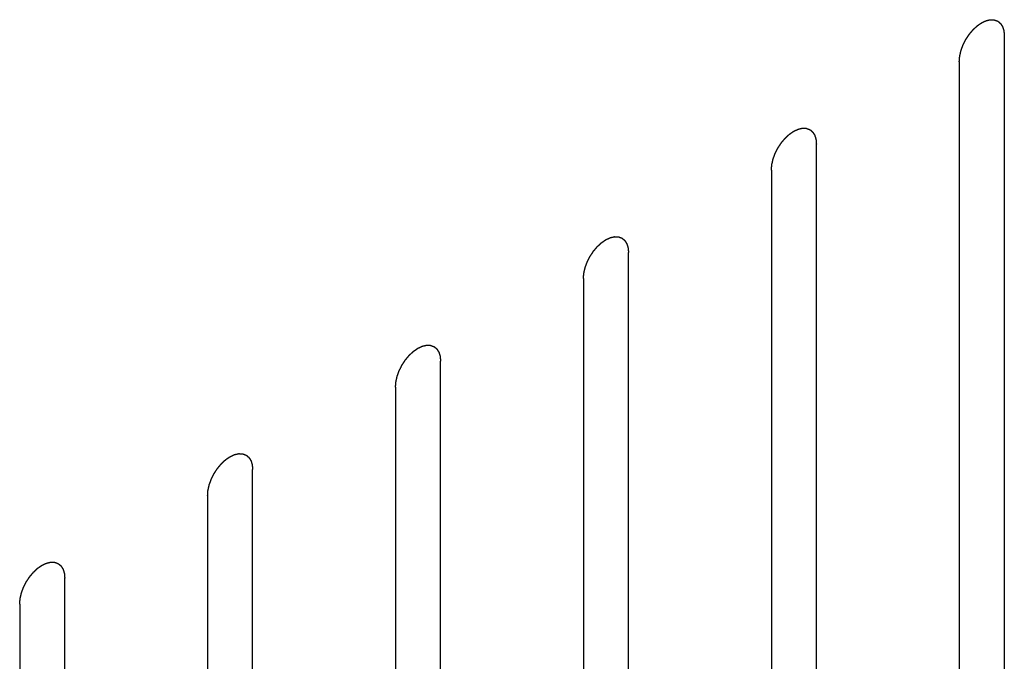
# Model space of a CAD drawing. Header units: inches. Extents: x 5 to 265, y 5 to 171.
# Tile 58 of 212: x 208.199 to 209.359, y 70.72 to 71.476. Entities that reach past the tile are written whole.
import ezdxf

# ---------------------------------------------------------------- set-up
doc = ezdxf.new("R2010")
doc.units = ezdxf.units.IN
doc.header["$LTSCALE"] = 14.96
doc.header["$MEASUREMENT"] = 0
doc.linetypes.add('HIDDEN', pattern=[0.2, 0.1, -0.1])
doc.layers.add('08_ALL_COSMETICS', color=7, linetype='CONTINUOUS')

msp = doc.modelspace()

# ---------------------------------------------------------------- linework, layer by layer
at = {"layer": '08_ALL_COSMETICS', "color": 7, "linetype": 'HIDDEN'}
for p, q in [((209.3587, 70.4974), (209.3587, 71.4568)), ((209.3056, 71.4261), (209.3056, 70.4668)), ((209.1373, 70.3696), (209.1373, 71.329)), ((209.0843, 71.2984), (209.0843, 70.339)), ((208.916, 70.2418), (208.916, 71.2012)), ((208.863, 71.1706), (208.863, 70.2112)), ((208.6947, 70.114), (208.6947, 71.0734)), ((208.6417, 71.0428), (208.6417, 70.0834)), ((208.4734, 69.9863), (208.4734, 70.9456)), ((208.4203, 70.915), (208.4203, 69.9556)), ((208.2521, 69.8585), (208.2521, 70.8179)), ((208.199, 70.7872), (208.199, 69.8279))]:
    msp.add_line(p, q, dxfattribs=at)
for points in [[(209.3056, 71.4261), (209.3057, 71.4267), (209.3058, 71.4277), (209.3059, 71.4293), (209.306, 71.4306), (209.3061, 71.4315), (209.3061, 71.432), (209.3061, 71.4324), (209.3062, 71.4328), (209.3064, 71.4333), (209.3066, 71.4343), (209.3069, 71.4357), (209.3072, 71.437), (209.3074, 71.438), (209.3075, 71.4386), (209.3076, 71.439), (209.3078, 71.4394), (209.308, 71.4399), (209.3083, 71.4409), (209.3088, 71.4423), (209.3094, 71.4437), (209.3097, 71.4447), (209.3099, 71.4452), (209.31, 71.4456), (209.3103, 71.4461), (209.3105, 71.4466), (209.311, 71.4476), (209.3117, 71.449), (209.3124, 71.4503), (209.3129, 71.4513), (209.3132, 71.4519), (209.3134, 71.4523), (209.3137, 71.4527), (209.314, 71.4532), (209.3146, 71.4541), (209.3154, 71.4553), (209.3162, 71.4566), (209.3168, 71.4575), (209.3172, 71.458), (209.3174, 71.4584), (209.3177, 71.4587), (209.3181, 71.4592), (209.3187, 71.46), (209.3197, 71.4611), (209.3206, 71.4622), (209.3213, 71.463), (209.3217, 71.4635), (209.322, 71.4639), (209.3223, 71.4641), (209.3227, 71.4645), (209.3234, 71.4652), (209.3244, 71.4661), (209.3255, 71.4671), (209.3262, 71.4678), (209.3266, 71.4681), (209.3269, 71.4685), (209.3272, 71.4687), (209.3277, 71.469), (209.3284, 71.4695), (209.3295, 71.4703), (209.3306, 71.471), (209.3314, 71.4715), (209.3318, 71.4718), (209.3322, 71.4721), (209.3325, 71.4722), (209.3329, 71.4724), (209.3337, 71.4728), (209.3347, 71.4733), (209.3358, 71.4738), (209.3366, 71.4741), (209.337, 71.4743), (209.3373, 71.4745), (209.3376, 71.4745), (209.338, 71.4746), (209.3387, 71.4748), (209.3398, 71.475), (209.3408, 71.4753), (209.3415, 71.4754), (209.3419, 71.4755), (209.3423, 71.4756), (209.3425, 71.4756), (209.3429, 71.4756), (209.3436, 71.4755), (209.3445, 71.4755), (209.3455, 71.4755), (209.3462, 71.4755), (209.3465, 71.4754), (209.3468, 71.4755), (209.3471, 71.4753), (209.3474, 71.4752), (209.348, 71.475), (209.3489, 71.4747), (209.3497, 71.4744), (209.3503, 71.4742), (209.3506, 71.474), (209.3509, 71.474), (209.3511, 71.4738), (209.3514, 71.4735), (209.3519, 71.4731), (209.3525, 71.4726), (209.3532, 71.472), (209.3537, 71.4716), (209.354, 71.4714), (209.3542, 71.4712), (209.3543, 71.471), (209.3545, 71.4706), (209.3549, 71.4701), (209.3554, 71.4693), (209.3559, 71.4685), (209.3563, 71.4679), (209.3565, 71.4676), (209.3566, 71.4674), (209.3567, 71.467), (209.3569, 71.4667), (209.3571, 71.4659), (209.3574, 71.4649), (209.3577, 71.4639), (209.3579, 71.4632), (209.358, 71.4628), (209.3582, 71.4625), (209.3582, 71.4621), (209.3582, 71.4617), (209.3583, 71.4608), (209.3584, 71.4596), (209.3585, 71.4582), (209.3586, 71.4572), (209.3587, 71.4568)], [(209.0843, 71.2984), (209.0844, 71.2989), (209.0844, 71.2999), (209.0846, 71.3015), (209.0847, 71.3028), (209.0847, 71.3037), (209.0848, 71.3042), (209.0848, 71.3046), (209.0849, 71.305), (209.085, 71.3056), (209.0853, 71.3065), (209.0856, 71.3079), (209.0859, 71.3093), (209.0861, 71.3102), (209.0862, 71.3108), (209.0863, 71.3112), (209.0865, 71.3116), (209.0867, 71.3122), (209.087, 71.3131), (209.0875, 71.3145), (209.088, 71.3159), (209.0884, 71.3169), (209.0886, 71.3174), (209.0887, 71.3179), (209.089, 71.3183), (209.0892, 71.3188), (209.0897, 71.3198), (209.0904, 71.3212), (209.0911, 71.3226), (209.0916, 71.3235), (209.0919, 71.3241), (209.0921, 71.3245), (209.0923, 71.3249), (209.0927, 71.3254), (209.0932, 71.3263), (209.0941, 71.3276), (209.0949, 71.3288), (209.0955, 71.3297), (209.0958, 71.3302), (209.0961, 71.3306), (209.0964, 71.3309), (209.0967, 71.3314), (209.0974, 71.3322), (209.0984, 71.3333), (209.0993, 71.3345), (209.1, 71.3353), (209.1004, 71.3357), (209.1006, 71.3361), (209.1009, 71.3363), (209.1014, 71.3367), (209.1021, 71.3374), (209.1031, 71.3384), (209.1041, 71.3393), (209.1049, 71.34), (209.1053, 71.3404), (209.1056, 71.3407), (209.1059, 71.3409), (209.1064, 71.3412), (209.1071, 71.3417), (209.1082, 71.3425), (209.1093, 71.3432), (209.1101, 71.3438), (209.1105, 71.3441), (209.1108, 71.3443), (209.1111, 71.3444), (209.1116, 71.3446), (209.1123, 71.345), (209.1134, 71.3455), (209.1145, 71.346), (209.1152, 71.3463), (209.1157, 71.3465), (209.116, 71.3467), (209.1163, 71.3467), (209.1167, 71.3469), (209.1174, 71.347), (209.1185, 71.3473), (209.1195, 71.3475), (209.1202, 71.3477), (209.1206, 71.3477), (209.1209, 71.3478), (209.1212, 71.3478), (209.1216, 71.3478), (209.1223, 71.3478), (209.1232, 71.3477), (209.1242, 71.3477), (209.1248, 71.3477), (209.1252, 71.3477), (209.1255, 71.3477), (209.1258, 71.3475), (209.1261, 71.3474), (209.1267, 71.3472), (209.1275, 71.3469), (209.1284, 71.3466), (209.129, 71.3464), (209.1293, 71.3462), (209.1296, 71.3462), (209.1298, 71.346), (209.1301, 71.3458), (209.1305, 71.3454), (209.1312, 71.3448), (209.1319, 71.3442), (209.1324, 71.3438), (209.1327, 71.3436), (209.1329, 71.3434), (209.133, 71.3432), (209.1332, 71.3429), (209.1336, 71.3423), (209.1341, 71.3415), (209.1346, 71.3407), (209.135, 71.3401), (209.1352, 71.3398), (209.1353, 71.3396), (209.1354, 71.3393), (209.1355, 71.3389), (209.1357, 71.3382), (209.1361, 71.3372), (209.1364, 71.3361), (209.1366, 71.3354), (209.1367, 71.335), (209.1368, 71.3347), (209.1368, 71.3344), (209.1369, 71.3339), (209.137, 71.3331), (209.1371, 71.3319), (209.1372, 71.3304), (209.1373, 71.3295), (209.1373, 71.329)], [(208.863, 71.1706), (208.863, 71.1711), (208.8631, 71.1721), (208.8632, 71.1737), (208.8633, 71.175), (208.8634, 71.1759), (208.8635, 71.1764), (208.8635, 71.1768), (208.8636, 71.1772), (208.8637, 71.1778), (208.8639, 71.1787), (208.8642, 71.1801), (208.8646, 71.1815), (208.8648, 71.1824), (208.8649, 71.183), (208.865, 71.1834), (208.8651, 71.1838), (208.8653, 71.1844), (208.8657, 71.1854), (208.8662, 71.1867), (208.8667, 71.1881), (208.8671, 71.1891), (208.8673, 71.1897), (208.8674, 71.1901), (208.8676, 71.1905), (208.8679, 71.1911), (208.8684, 71.192), (208.8691, 71.1934), (208.8698, 71.1948), (208.8703, 71.1958), (208.8705, 71.1963), (208.8707, 71.1967), (208.871, 71.1971), (208.8713, 71.1976), (208.8719, 71.1985), (208.8728, 71.1998), (208.8736, 71.201), (208.8742, 71.2019), (208.8745, 71.2024), (208.8747, 71.2028), (208.875, 71.2032), (208.8754, 71.2036), (208.8761, 71.2044), (208.877, 71.2055), (208.878, 71.2067), (208.8786, 71.2075), (208.879, 71.2079), (208.8793, 71.2083), (208.8796, 71.2086), (208.88, 71.209), (208.8808, 71.2096), (208.8818, 71.2106), (208.8828, 71.2115), (208.8835, 71.2122), (208.884, 71.2126), (208.8843, 71.2129), (208.8846, 71.2131), (208.885, 71.2134), (208.8858, 71.2139), (208.8869, 71.2147), (208.888, 71.2155), (208.8887, 71.216), (208.8892, 71.2163), (208.8895, 71.2165), (208.8898, 71.2167), (208.8903, 71.2169), (208.891, 71.2172), (208.8921, 71.2177), (208.8932, 71.2182), (208.8939, 71.2186), (208.8943, 71.2187), (208.8947, 71.2189), (208.895, 71.219), (208.8954, 71.2191), (208.8961, 71.2192), (208.8971, 71.2195), (208.8982, 71.2197), (208.8989, 71.2199), (208.8993, 71.22), (208.8996, 71.2201), (208.8999, 71.22), (208.9003, 71.22), (208.9009, 71.22), (208.9019, 71.22), (208.9028, 71.2199), (208.9035, 71.2199), (208.9039, 71.2199), (208.9042, 71.2199), (208.9044, 71.2198), (208.9048, 71.2197), (208.9054, 71.2194), (208.9062, 71.2191), (208.9071, 71.2188), (208.9077, 71.2186), (208.908, 71.2185), (208.9083, 71.2184), (208.9085, 71.2182), (208.9087, 71.218), (208.9092, 71.2176), (208.9099, 71.217), (208.9106, 71.2164), (208.9111, 71.216), (208.9113, 71.2158), (208.9116, 71.2157), (208.9117, 71.2154), (208.9119, 71.2151), (208.9123, 71.2145), (208.9128, 71.2137), (208.9133, 71.2129), (208.9136, 71.2124), (208.9138, 71.212), (208.914, 71.2118), (208.9141, 71.2115), (208.9142, 71.2111), (208.9144, 71.2104), (208.9147, 71.2094), (208.9151, 71.2084), (208.9153, 71.2077), (208.9154, 71.2073), (208.9155, 71.207), (208.9155, 71.2066), (208.9156, 71.2061), (208.9156, 71.2053), (208.9158, 71.2041), (208.9159, 71.2026), (208.916, 71.2017), (208.916, 71.2012)], [(208.6417, 71.0428), (208.6417, 71.0433), (208.6418, 71.0444), (208.6419, 71.0459), (208.642, 71.0472), (208.6421, 71.0481), (208.6421, 71.0487), (208.6422, 71.049), (208.6423, 71.0495), (208.6424, 71.05), (208.6426, 71.051), (208.6429, 71.0523), (208.6432, 71.0537), (208.6434, 71.0547), (208.6436, 71.0552), (208.6436, 71.0556), (208.6438, 71.056), (208.644, 71.0566), (208.6444, 71.0576), (208.6449, 71.059), (208.6454, 71.0604), (208.6457, 71.0613), (208.6459, 71.0619), (208.6461, 71.0623), (208.6463, 71.0627), (208.6466, 71.0633), (208.6471, 71.0642), (208.6478, 71.0656), (208.6485, 71.067), (208.6489, 71.068), (208.6492, 71.0685), (208.6494, 71.0689), (208.6497, 71.0693), (208.65, 71.0698), (208.6506, 71.0707), (208.6514, 71.072), (208.6523, 71.0733), (208.6528, 71.0742), (208.6532, 71.0747), (208.6534, 71.0751), (208.6537, 71.0754), (208.6541, 71.0758), (208.6548, 71.0766), (208.6557, 71.0778), (208.6567, 71.0789), (208.6573, 71.0797), (208.6577, 71.0802), (208.658, 71.0805), (208.6583, 71.0808), (208.6587, 71.0812), (208.6594, 71.0818), (208.6605, 71.0828), (208.6615, 71.0838), (208.6622, 71.0844), (208.6626, 71.0848), (208.6629, 71.0851), (208.6633, 71.0853), (208.6637, 71.0856), (208.6645, 71.0862), (208.6656, 71.0869), (208.6667, 71.0877), (208.6674, 71.0882), (208.6679, 71.0885), (208.6682, 71.0888), (208.6685, 71.0889), (208.6689, 71.0891), (208.6697, 71.0894), (208.6708, 71.0899), (208.6718, 71.0904), (208.6726, 71.0908), (208.673, 71.091), (208.6733, 71.0911), (208.6736, 71.0912), (208.6741, 71.0913), (208.6748, 71.0914), (208.6758, 71.0917), (208.6768, 71.0919), (208.6776, 71.0921), (208.678, 71.0922), (208.6783, 71.0923), (208.6786, 71.0922), (208.679, 71.0922), (208.6796, 71.0922), (208.6806, 71.0922), (208.6815, 71.0921), (208.6822, 71.0921), (208.6826, 71.0921), (208.6829, 71.0921), (208.6831, 71.092), (208.6835, 71.0919), (208.684, 71.0916), (208.6849, 71.0913), (208.6857, 71.091), (208.6863, 71.0908), (208.6867, 71.0907), (208.6869, 71.0906), (208.6871, 71.0904), (208.6874, 71.0902), (208.6879, 71.0898), (208.6886, 71.0892), (208.6893, 71.0887), (208.6897, 71.0883), (208.69, 71.088), (208.6902, 71.0879), (208.6904, 71.0876), (208.6906, 71.0873), (208.6909, 71.0867), (208.6914, 71.0859), (208.6919, 71.0851), (208.6923, 71.0846), (208.6925, 71.0842), (208.6927, 71.084), (208.6928, 71.0837), (208.6929, 71.0833), (208.6931, 71.0826), (208.6934, 71.0816), (208.6937, 71.0806), (208.694, 71.0799), (208.6941, 71.0795), (208.6942, 71.0792), (208.6942, 71.0788), (208.6943, 71.0783), (208.6943, 71.0775), (208.6944, 71.0763), (208.6946, 71.0749), (208.6947, 71.0739), (208.6947, 71.0734)], [(208.4203, 70.915), (208.4204, 70.9155), (208.4205, 70.9166), (208.4206, 70.9181), (208.4207, 70.9194), (208.4208, 70.9204), (208.4208, 70.9209), (208.4208, 70.9213), (208.4209, 70.9217), (208.4211, 70.9222), (208.4213, 70.9232), (208.4216, 70.9246), (208.4219, 70.9259), (208.4221, 70.9269), (208.4223, 70.9274), (208.4223, 70.9278), (208.4225, 70.9283), (208.4227, 70.9288), (208.4231, 70.9298), (208.4236, 70.9312), (208.4241, 70.9326), (208.4244, 70.9336), (208.4246, 70.9341), (208.4248, 70.9345), (208.425, 70.9349), (208.4253, 70.9355), (208.4257, 70.9365), (208.4264, 70.9378), (208.4271, 70.9392), (208.4276, 70.9402), (208.4279, 70.9407), (208.4281, 70.9412), (208.4284, 70.9415), (208.4287, 70.942), (208.4293, 70.9429), (208.4301, 70.9442), (208.4309, 70.9455), (208.4315, 70.9464), (208.4319, 70.9469), (208.4321, 70.9473), (208.4324, 70.9476), (208.4328, 70.9481), (208.4334, 70.9488), (208.4344, 70.95), (208.4353, 70.9511), (208.436, 70.9519), (208.4364, 70.9524), (208.4367, 70.9527), (208.437, 70.953), (208.4374, 70.9534), (208.4381, 70.9541), (208.4391, 70.955), (208.4402, 70.956), (208.4409, 70.9567), (208.4413, 70.957), (208.4416, 70.9573), (208.4419, 70.9575), (208.4424, 70.9579), (208.4431, 70.9584), (208.4442, 70.9591), (208.4453, 70.9599), (208.4461, 70.9604), (208.4465, 70.9607), (208.4469, 70.961), (208.4472, 70.9611), (208.4476, 70.9613), (208.4484, 70.9616), (208.4494, 70.9621), (208.4505, 70.9626), (208.4513, 70.963), (208.4517, 70.9632), (208.452, 70.9634), (208.4523, 70.9634), (208.4527, 70.9635), (208.4535, 70.9637), (208.4545, 70.9639), (208.4555, 70.9641), (208.4562, 70.9643), (208.4567, 70.9644), (208.457, 70.9645), (208.4572, 70.9645), (208.4576, 70.9645), (208.4583, 70.9644), (208.4592, 70.9644), (208.4602, 70.9644), (208.4609, 70.9643), (208.4612, 70.9643), (208.4615, 70.9643), (208.4618, 70.9642), (208.4621, 70.9641), (208.4627, 70.9639), (208.4636, 70.9636), (208.4644, 70.9632), (208.465, 70.963), (208.4653, 70.9629), (208.4656, 70.9628), (208.4658, 70.9626), (208.4661, 70.9624), (208.4666, 70.962), (208.4673, 70.9614), (208.4679, 70.9609), (208.4684, 70.9605), (208.4687, 70.9603), (208.4689, 70.9601), (208.469, 70.9598), (208.4693, 70.9595), (208.4696, 70.959), (208.4701, 70.9582), (208.4706, 70.9574), (208.471, 70.9568), (208.4712, 70.9565), (208.4714, 70.9562), (208.4714, 70.9559), (208.4716, 70.9555), (208.4718, 70.9548), (208.4721, 70.9538), (208.4724, 70.9528), (208.4726, 70.9521), (208.4728, 70.9517), (208.4729, 70.9514), (208.4729, 70.951), (208.4729, 70.9506), (208.473, 70.9497), (208.4731, 70.9485), (208.4732, 70.9471), (208.4733, 70.9461), (208.4734, 70.9456)], [(208.199, 70.7872), (208.1991, 70.7878), (208.1991, 70.7888), (208.1993, 70.7904), (208.1994, 70.7917), (208.1994, 70.7926), (208.1995, 70.7931), (208.1995, 70.7935), (208.1996, 70.7939), (208.1997, 70.7944), (208.2, 70.7954), (208.2003, 70.7968), (208.2006, 70.7981), (208.2008, 70.7991), (208.2009, 70.7997), (208.201, 70.8001), (208.2012, 70.8005), (208.2014, 70.801), (208.2017, 70.802), (208.2022, 70.8034), (208.2027, 70.8048), (208.2031, 70.8058), (208.2033, 70.8063), (208.2034, 70.8067), (208.2037, 70.8072), (208.2039, 70.8077), (208.2044, 70.8087), (208.2051, 70.8101), (208.2058, 70.8114), (208.2063, 70.8124), (208.2066, 70.813), (208.2068, 70.8134), (208.207, 70.8138), (208.2074, 70.8143), (208.208, 70.8152), (208.2088, 70.8164), (208.2096, 70.8177), (208.2102, 70.8186), (208.2105, 70.8191), (208.2108, 70.8195), (208.2111, 70.8198), (208.2114, 70.8203), (208.2121, 70.8211), (208.2131, 70.8222), (208.214, 70.8233), (208.2147, 70.8241), (208.2151, 70.8246), (208.2153, 70.825), (208.2157, 70.8252), (208.2161, 70.8256), (208.2168, 70.8263), (208.2178, 70.8272), (208.2189, 70.8282), (208.2196, 70.8289), (208.22, 70.8292), (208.2203, 70.8296), (208.2206, 70.8298), (208.2211, 70.8301), (208.2218, 70.8306), (208.2229, 70.8314), (208.224, 70.8321), (208.2248, 70.8326), (208.2252, 70.8329), (208.2255, 70.8332), (208.2259, 70.8333), (208.2263, 70.8335), (208.227, 70.8339), (208.2281, 70.8344), (208.2292, 70.8349), (208.2299, 70.8352), (208.2304, 70.8354), (208.2307, 70.8356), (208.231, 70.8356), (208.2314, 70.8357), (208.2321, 70.8359), (208.2332, 70.8361), (208.2342, 70.8364), (208.2349, 70.8365), (208.2353, 70.8366), (208.2356, 70.8367), (208.2359, 70.8367), (208.2363, 70.8367), (208.237, 70.8366), (208.2379, 70.8366), (208.2389, 70.8366), (208.2395, 70.8366), (208.2399, 70.8365), (208.2402, 70.8366), (208.2405, 70.8364), (208.2408, 70.8363), (208.2414, 70.8361), (208.2422, 70.8358), (208.2431, 70.8355), (208.2437, 70.8352), (208.244, 70.8351), (208.2443, 70.835), (208.2445, 70.8349), (208.2448, 70.8346), (208.2452, 70.8342), (208.2459, 70.8337), (208.2466, 70.8331), (208.2471, 70.8327), (208.2474, 70.8325), (208.2476, 70.8323), (208.2477, 70.8321), (208.2479, 70.8317), (208.2483, 70.8312), (208.2488, 70.8304), (208.2493, 70.8296), (208.2497, 70.829), (208.2499, 70.8287), (208.25, 70.8285), (208.2501, 70.8281), (208.2502, 70.8277), (208.2505, 70.827), (208.2508, 70.826), (208.2511, 70.825), (208.2513, 70.8243), (208.2514, 70.8239), (208.2515, 70.8236), (208.2516, 70.8232), (208.2516, 70.8228), (208.2517, 70.8219), (208.2518, 70.8207), (208.2519, 70.8193), (208.252, 70.8183), (208.2521, 70.8179)]]:
    msp.add_open_spline(points, degree=3, knots=[0, 0, 0, 0, 0.015625, 0.03125, 0.046875, 0.054688, 0.058594, 0.0625, 0.066406, 0.070312, 0.078125, 0.09375, 0.109375, 0.117188, 0.121094, 0.125, 0.128906, 0.132812, 0.140625, 0.15625, 0.171875, 0.179688, 0.183594, 0.1875, 0.191406, 0.195312, 0.203125, 0.21875, 0.234375, 0.242188, 0.246094, 0.25, 0.253906, 0.257812, 0.265625, 0.28125, 0.296875, 0.304688, 0.308594, 0.3125, 0.316406, 0.320312, 0.328125, 0.34375, 0.359375, 0.367188, 0.371094, 0.375, 0.378906, 0.382812, 0.390625, 0.40625, 0.421875, 0.429688, 0.433594, 0.4375, 0.441406, 0.445312, 0.453125, 0.46875, 0.484375, 0.492188, 0.496094, 0.5, 0.503906, 0.507812, 0.515625, 0.53125, 0.546875, 0.554688, 0.558594, 0.5625, 0.566406, 0.570312, 0.578125, 0.59375, 0.609375, 0.617188, 0.621094, 0.625, 0.628906, 0.632812, 0.640625, 0.65625, 0.671875, 0.679688, 0.683594, 0.6875, 0.691406, 0.695312, 0.703125, 0.71875, 0.734375, 0.742188, 0.746094, 0.75, 0.753906, 0.757812, 0.765625, 0.78125, 0.796875, 0.804688, 0.808594, 0.8125, 0.816406, 0.820312, 0.828125, 0.84375, 0.859375, 0.867188, 0.871094, 0.875, 0.878906, 0.882812, 0.890625, 0.90625, 0.921875, 0.929688, 0.933594, 0.9375, 0.941406, 0.945312, 0.953125, 0.96875, 0.984375, 1, 1, 1, 1], dxfattribs=at)

doc.saveas('drawing.dxf')
